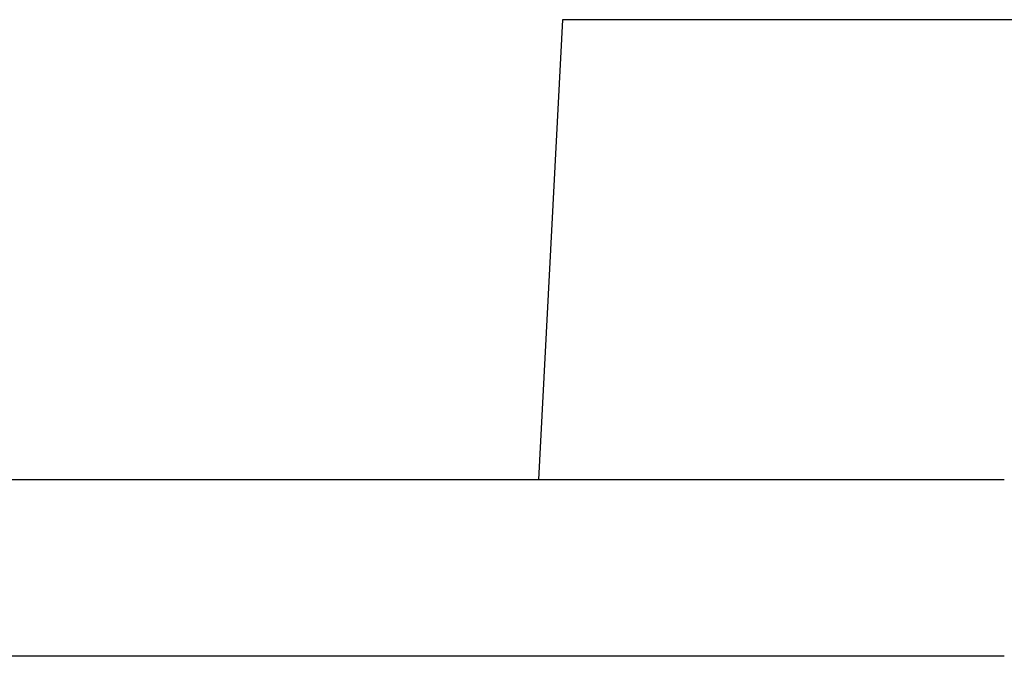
# Model space of a CAD drawing. Header units: millimetres. Extents: x 226 to 954, y 75 to 822.
# Tile 81 of 130: x 577 to 594, y 379 to 390. Entities that reach past the tile are written whole.
import ezdxf

# ---------------------------------------------------------------- set-up
doc = ezdxf.new("R2010")
doc.units = ezdxf.units.MM

msp = doc.modelspace()

# ---------------------------------------------------------------- linework, layer by layer
at = {"color": 7, "linetype": 'Continuous', "lineweight": 25}
for p, q in [((586.1, 390.068), (585.691, 382.268)), ((601.1, 390.068), (586.1, 390.068))]:
    msp.add_line(p, q, dxfattribs=at)
for points in [[(520.6, 382.268), (520.607, 382.268), (520.621, 382.268), (520.733, 382.268), (520.912, 382.268), (521.164, 382.268), (521.487, 382.268), (521.881, 382.268), (522.362, 382.268), (522.937, 382.268), (523.614, 382.268), (524.375, 382.268), (525.218, 382.268), (526.115, 382.268), (527.057, 382.268), (528.033, 382.268), (529.075, 382.268), (530.18, 382.268), (531.347, 382.268), (532.576, 382.268), (533.908, 382.268), (535.349, 382.268), (536.905, 382.268), (538.529, 382.268), (540.218, 382.268), (541.918, 382.268), (543.62, 382.268), (545.316, 382.268), (547.06, 382.268), (548.85, 382.268), (550.685, 382.268), (552.561, 382.268), (554.542, 382.268), (556.63, 382.268), (558.828, 382.268), (561.067, 382.268), (563.345, 382.268), (565.589, 382.268), (567.792, 382.268), (569.95, 382.268), (572.132, 382.268), (574.334, 382.268), (576.556, 382.268), (578.794, 382.268), (581.122, 382.268), (583.539, 382.268), (586.044, 382.268), (588.558, 382.268), (591.077, 382.268), (592.759, 382.268), (593.6, 382.268)], [(593.6, 379.268), (592.836, 379.268), (591.307, 379.268), (589.016, 379.268), (586.729, 379.268), (584.449, 379.268), (582.178, 379.268), (579.919, 379.268), (577.598, 379.268), (575.22, 379.268), (572.79, 379.268), (570.384, 379.268), (568.006, 379.268), (565.73, 379.268), (563.555, 379.268), (561.479, 379.268), (559.436, 379.268), (557.426, 379.268), (555.451, 379.268), (553.515, 379.268), (551.555, 379.268), (549.577, 379.268), (547.591, 379.268), (545.66, 379.268), (543.786, 379.268), (542.026, 379.268), (540.377, 379.268), (538.833, 379.268), (537.343, 379.268), (535.909, 379.268), (534.532, 379.268), (533.213, 379.268), (531.912, 379.268), (530.637, 379.268), (529.397, 379.268), (528.234, 379.268), (527.149, 379.268), (526.174, 379.268), (525.301, 379.268), (524.524, 379.268), (523.816, 379.268), (523.176, 379.268), (522.605, 379.268), (522.105, 379.268), (521.661, 379.268), (521.282, 379.268), (520.977, 379.268), (520.761, 379.268), (520.625, 379.268), (520.608, 379.268), (520.6, 379.268)]]:
    msp.add_open_spline(points, degree=3, knots=[0, 0, 0, 0, 0.02, 0.04, 0.06, 0.08, 0.1, 0.12, 0.140001, 0.162, 0.184, 0.206, 0.228, 0.25, 0.27, 0.29, 0.31, 0.33, 0.35, 0.37, 0.390001, 0.412, 0.434, 0.456, 0.478, 0.5, 0.52, 0.54, 0.56, 0.58, 0.6, 0.62, 0.640001, 0.662, 0.684, 0.706, 0.728, 0.75, 0.77, 0.79, 0.81, 0.83, 0.85, 0.87, 0.890001, 0.912, 0.934, 0.956, 0.978, 1, 1, 1, 1], dxfattribs=at)

doc.saveas('drawing.dxf')
